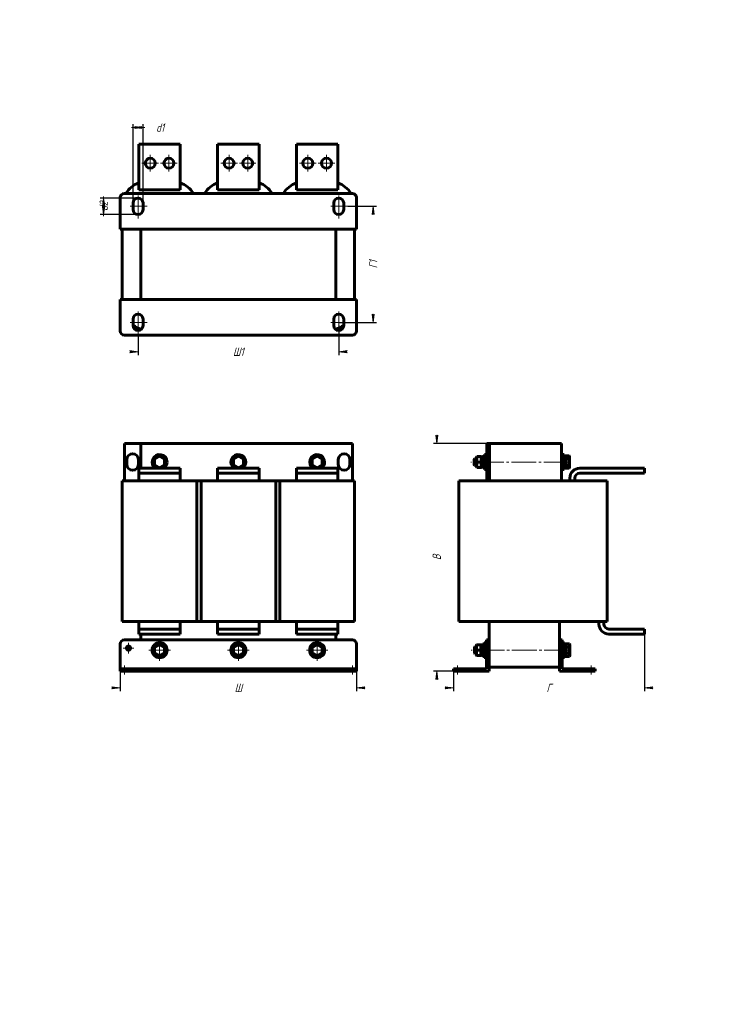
# Model space of a CAD drawing. Header units: millimetres. Extents: x 0 to 420, y 0 to 594.
import ezdxf

# ---------------------------------------------------------------- set-up
doc = ezdxf.new("R2010")
doc.units = ezdxf.units.MM
for name, pattern in [('K5LT_AXLED', [19.5, 15, -1.5, 1.5, -1.5]), ('K5LT_BASIC', [0]), ('K5LT_THIN', [0])]:
    doc.linetypes.add(name, pattern=pattern)
doc.layers.add('Системный слой', color=7, linetype='Continuous')
doc.styles.add('KDIMTEXTSTYLE', font='GOST_AU.SHX', dxfattribs={"width": 0.96, "oblique": 15, "height": 5})
doc.dimstyles.new('KDIMSTYLE (0.50)', dxfattribs={"dimtxt": 5, "dimasz": 1, "dimexe": 2, "dimexo": 0, "dimgap": 1, "dimtad": 1, "dimlfac": 2, "dimtxsty": 'KDIMTEXTSTYLE', "dimsah": 1, "dimcen": 0, "dimdle": 1, "dimadec": 0, "dimazin": 0, "dimtfac": 0.667, "dimtmove": 0, "dimatfit": 3, "dimfxl": 1, "dimtvp": 1, "dimtolj": 1, "dimtzin": 0, "dimarcsym": 0})

# ---------------------------------------------------------------- blocks, each defined once
blk = doc.blocks.new('U0')
at = {"layer": 'Системный слой', "color": 150, "linetype": 'K5LT_BASIC', "lineweight": 60, "true_color": 0x0080ff}
for start, end in [(150.07357, 209.92643), (90.07357, 149.92643), (30.07357, 89.92643), (0, 29.92643), (330.07357, 0), (210.07357, 269.92643), (270.07357, 329.92643)]:
    blk.add_arc((84.34, 327.15), 3.75, start, end, dxfattribs=at)
blk = doc.blocks.new('U1')
at = {"layer": 'Системный слой', "color": 150, "linetype": 'K5LT_BASIC', "lineweight": 60, "true_color": 0x0080ff}
for p, q in [((106.84, 315.9), (109.34, 315.9)), ((154.34, 315.9), (156.84, 315.9))]:
    blk.add_line(p, q, dxfattribs=at)
blk = doc.blocks.new('U2')
at = {"layer": 'Системный слой', "color": 150, "linetype": 'K5LT_BASIC', "lineweight": 60, "true_color": 0x0080ff}
for start, end in [(150.07357, 209.92643), (90.07357, 149.92643), (30.07357, 89.92643), (0, 29.92643), (210.07357, 269.92643), (270.07357, 329.92643), (330.07357, 0)]:
    blk.add_arc((84.34, 213.65), 3.75, start, end, dxfattribs=at)
blk = doc.blocks.new('U3')
at = {"layer": 'Системный слой', "color": 150, "linetype": 'K5LT_BASIC', "lineweight": 60, "true_color": 0x0080ff}
for start, end in [(150.07357, 209.92643), (90.07357, 149.92643), (30.07357, 89.92643), (0, 29.92643), (210.07357, 269.92643), (270.07357, 329.92643), (330.07357, 0)]:
    blk.add_arc((131.84, 213.65), 3.75, start, end, dxfattribs=at)
blk = doc.blocks.new('U4')
at = {"layer": 'Системный слой', "color": 150, "linetype": 'K5LT_BASIC', "lineweight": 60, "true_color": 0x0080ff}
for start, end in [(0, 236.44269), (303.55731, 0)]:
    blk.add_arc((179.34, 327.15), 4.5, start, end, dxfattribs=at)
blk = doc.blocks.new('U5')
at = {"layer": 'Системный слой', "color": 150, "linetype": 'K5LT_BASIC', "lineweight": 60, "true_color": 0x0080ff}
for start, end in [(150.07357, 209.92643), (90.07357, 149.92643), (30.07357, 89.92643), (0, 29.92643), (330.07357, 0), (210.07357, 269.92643), (270.07357, 329.92643)]:
    blk.add_arc((179.34, 327.15), 3.75, start, end, dxfattribs=at)
blk = doc.blocks.new('U6')
at = {"layer": 'Системный слой', "color": 150, "linetype": 'K5LT_BASIC', "lineweight": 60, "true_color": 0x0080ff}
for start, end in [(0, 236.44269), (303.55731, 0)]:
    blk.add_arc((84.34, 327.15), 4.5, start, end, dxfattribs=at)
blk = doc.blocks.new('U7')
at = {"layer": 'Системный слой', "color": 150, "linetype": 'K5LT_BASIC', "lineweight": 60, "true_color": 0x0080ff}
for start, end in [(150.07357, 209.92643), (90.07357, 149.92643), (30.07357, 89.92643), (0, 29.92643), (210.07357, 269.92643), (270.07357, 329.92643), (330.07357, 0)]:
    blk.add_arc((179.34, 213.65), 3.75, start, end, dxfattribs=at)
blk = doc.blocks.new('U8')
at = {"layer": 'Системный слой', "color": 150, "linetype": 'K5LT_BASIC', "lineweight": 60, "true_color": 0x0080ff}
for start, end in [(150.07357, 209.92643), (90.07357, 149.92643), (30.07357, 89.92643), (0, 29.92643), (330.07357, 0), (210.07357, 269.92643), (270.07357, 329.92643)]:
    blk.add_arc((131.84, 327.15), 3.75, start, end, dxfattribs=at)
blk = doc.blocks.new('U9')
at = {"layer": 'Системный слой', "color": 150, "linetype": 'K5LT_BASIC', "lineweight": 60, "true_color": 0x0080ff}
for start, end in [(0, 236.44269), (303.55731, 0)]:
    blk.add_arc((131.84, 327.15), 4.5, start, end, dxfattribs=at)
blk = doc.blocks.new('U10')
at = {"layer": 'Системный слой', "color": 150, "linetype": 'K5LT_BASIC', "lineweight": 60, "true_color": 0x0080ff}
for p, q in [((106.84, 230.9), (109.34, 230.9)), ((154.34, 230.9), (156.84, 230.9))]:
    blk.add_line(p, q, dxfattribs=at)
blk = doc.blocks.new('U11')
at = {"layer": 'Системный слой', "color": 30, "linetype": 'K5LT_AXLED', "lineweight": 18, "true_color": 0xff8000}
for q in [(62.34, 214.9), (65.59, 218.15), (68.84, 214.9), (65.59, 211.65)]:
    blk.add_line((65.59, 214.9), q, dxfattribs=at)
blk = doc.blocks.new('U12')
at = {"layer": 'Системный слой', "color": 30, "linetype": 'K5LT_AXLED', "lineweight": 18, "true_color": 0xff8000}
for q in [(84.34, 220.15), (77.84, 213.65), (90.84, 213.65), (84.34, 207.15)]:
    blk.add_line((84.34, 213.65), q, dxfattribs=at)
blk = doc.blocks.new('U13')
at = {"layer": 'Системный слой', "color": 30, "linetype": 'K5LT_AXLED', "lineweight": 18, "true_color": 0xff8000}
for q in [(131.84, 220.15), (125.34, 213.65), (138.34, 213.65), (131.84, 207.15)]:
    blk.add_line((131.84, 213.65), q, dxfattribs=at)
blk = doc.blocks.new('U14')
at = {"layer": 'Системный слой', "color": 30, "linetype": 'K5LT_AXLED', "lineweight": 18, "true_color": 0xff8000}
for q in [(179.34, 220.15), (172.84, 213.65), (185.84, 213.65), (179.34, 207.15)]:
    blk.add_line((179.34, 213.65), q, dxfattribs=at)
blk = doc.blocks.new('KDIMARROW_01')
at = {"layer": 'Системный слой'}
blk.add_hatch(color=0, dxfattribs=at).paths.add_polyline_path([(-5, -0.66), (0, 0), (-5, 0.66), (-4.5, 0)])
at = {"layer": 'Системный слой', "color": 0, "linetype": 'K5LT_THIN', "lineweight": 18}
for p, q in [((-4.5, 0), (-5, 0.66)), ((-5, 0.66), (0, 0)), ((0, 0), (-5, -0.66)), ((-5, -0.66), (-4.5, 0)), ((0, 0), (-1, 0))]:
    blk.add_line(p, q, dxfattribs=at)
blk = doc.blocks.new('U15')
at = {"layer": 'Системный слой', "color": 150, "linetype": 'K5LT_BASIC', "lineweight": 60, "true_color": 0x0080ff}
for p, q in [((274.47, 213.65), (274.47, 215.65)), ((274.47, 211.65), (274.47, 213.65))]:
    blk.add_line(p, q, dxfattribs=at)
blk = doc.blocks.new('U16')
at = {"layer": 'Системный слой', "color": 150, "linetype": 'K5LT_BASIC', "lineweight": 60, "true_color": 0x0080ff}
for p, q in [((274.22, 213.65), (274.22, 215.4)), ((274.22, 211.9), (274.22, 213.65))]:
    blk.add_line(p, q, dxfattribs=at)
blk = doc.blocks.new('U17')
at = {"layer": 'Системный слой', "color": 150, "linetype": 'K5LT_BASIC', "lineweight": 60, "true_color": 0x0080ff}
for p, q in [((274.22, 327.15), (274.22, 329.15)), ((274.22, 325.15), (274.22, 327.15))]:
    blk.add_line(p, q, dxfattribs=at)
blk = doc.blocks.new('U18')
at = {"layer": 'Системный слой', "color": 150, "linetype": 'K5LT_BASIC', "lineweight": 60, "true_color": 0x0080ff}
for p, q in [((273.97, 327.15), (273.97, 328.9)), ((273.97, 325.4), (273.97, 327.15))]:
    blk.add_line(p, q, dxfattribs=at)
blk = doc.blocks.new('U19')
at = {"layer": 'Системный слой', "color": 30, "linetype": 'K5LT_AXLED', "lineweight": 18, "true_color": 0xff8000}
for q in [(78.72, 512.42), (73.72, 507.42), (83.72, 507.42), (78.72, 502.42)]:
    blk.add_line((78.72, 507.42), q, dxfattribs=at)
blk = doc.blocks.new('U20')
at = {"layer": 'Системный слой', "color": 30, "linetype": 'K5LT_AXLED', "lineweight": 18, "true_color": 0xff8000}
for q in [(89.97, 512.42), (84.97, 507.42), (94.97, 507.42), (89.97, 502.42)]:
    blk.add_line((89.97, 507.42), q, dxfattribs=at)
blk = doc.blocks.new('U21')
at = {"layer": 'Системный слой', "color": 30, "linetype": 'K5LT_AXLED', "lineweight": 18, "true_color": 0xff8000}
for q in [(126.22, 512.42), (121.22, 507.42), (131.22, 507.42), (126.22, 502.42)]:
    blk.add_line((126.22, 507.42), q, dxfattribs=at)
blk = doc.blocks.new('U22')
at = {"layer": 'Системный слой', "color": 30, "linetype": 'K5LT_AXLED', "lineweight": 18, "true_color": 0xff8000}
for q in [(137.47, 512.42), (132.47, 507.42), (142.47, 507.42), (137.47, 502.42)]:
    blk.add_line((137.47, 507.42), q, dxfattribs=at)
blk = doc.blocks.new('U23')
at = {"layer": 'Системный слой', "color": 30, "linetype": 'K5LT_AXLED', "lineweight": 18, "true_color": 0xff8000}
for q in [(173.72, 512.42), (168.72, 507.42), (178.72, 507.42), (173.72, 502.42)]:
    blk.add_line((173.72, 507.42), q, dxfattribs=at)
blk = doc.blocks.new('U24')
at = {"layer": 'Системный слой', "color": 30, "linetype": 'K5LT_AXLED', "lineweight": 18, "true_color": 0xff8000}
for q in [(184.97, 512.42), (179.97, 507.42), (189.97, 507.42), (184.97, 502.42)]:
    blk.add_line((184.97, 507.42), q, dxfattribs=at)
blk = doc.blocks.new('KDIMARROW_02')
at = {"layer": 'Системный слой'}
blk.add_hatch(color=0, dxfattribs=at).paths.add_polyline_path([(4.5, 0), (5, 0.66), (0, 0), (5, -0.66)])
at = {"layer": 'Системный слой', "color": 0, "linetype": 'K5LT_THIN', "lineweight": 18}
for p, q in [((0, 0), (-1, 0)), ((5, 0.66), (0, 0)), ((0, 0), (5, -0.66)), ((0, 0), (7, 0)), ((4.5, 0), (5, 0.66)), ((5, -0.66), (4.5, 0))]:
    blk.add_line(p, q, dxfattribs=at)

msp = doc.modelspace()

# ---------------------------------------------------------------- linework, layer by layer
at = {"layer": 'Системный слой', "color": 150, "linetype": 'K5LT_BASIC', "lineweight": 60, "true_color": 0x0080ff}
for p, q in [((71.8449, 518.9195), (96.8449, 518.9195)), ((71.8449, 497.4195), (71.8449, 518.9195)), ((96.8449, 518.9195), (96.8449, 497.4195)), ((119.3449, 518.9195), (144.3449, 518.9195)), ((119.3449, 497.4195), (119.3449, 518.9195)), ((144.3449, 518.9195), (144.3449, 497.4195)), ((166.8449, 518.9195), (191.8449, 518.9195)), ((166.8449, 497.4195), (166.8449, 518.9195)), ((191.8449, 518.9195), (191.8449, 497.4195)), ((71.8449, 491.4195), (71.8449, 497.4195)), ((96.8449, 497.4195), (96.8449, 491.4195)), ((119.3449, 491.4195), (119.3449, 497.4195)), ((144.3449, 497.4195), (144.3449, 491.4195)), ((166.8449, 491.4195), (166.8449, 497.4195)), ((191.8449, 497.4195), (191.8449, 491.4195)), ((63.0949, 489.1695), (200.5949, 489.1695)), ((96.8449, 491.4195), (71.8449, 491.4195)), ((144.3449, 491.4195), (119.3449, 491.4195)), ((191.8449, 491.4195), (166.8449, 491.4195)), ((60.5949, 467.6695), (60.5949, 486.6695)), ((68.3449, 479.4195), (68.3449, 483.4195)), ((74.3449, 483.4195), (74.3449, 479.4195)), ((189.3449, 479.4195), (189.3449, 483.4195)), ((195.3449, 483.4195), (195.3449, 479.4195)), ((203.0949, 486.6695), (203.0949, 467.6695)), ((203.0949, 467.6695), (60.5949, 467.6695)), ((61.8449, 425.1695), (61.8449, 467.6695)), ((73.0949, 425.1695), (73.0949, 467.6695)), ((190.5949, 467.6695), (190.5949, 425.1695)), ((201.8449, 467.6695), (201.8449, 425.1695)), ((60.5949, 425.1695), (203.0949, 425.1695)), ((60.5949, 406.1695), (60.5949, 425.1695)), ((203.0949, 425.1695), (203.0949, 406.1695)), ((68.3449, 409.4195), (68.3449, 413.4195)), ((74.3449, 413.4195), (74.3449, 409.4195)), ((189.3449, 409.4195), (189.3449, 413.4195)), ((195.3449, 413.4195), (195.3449, 409.4195)), ((200.5949, 403.6695), (63.0949, 403.6695)), ((63.0949, 338.3982), (73.0949, 338.3982)), ((63.0949, 315.8982), (63.0949, 338.3982)), ((73.0949, 338.3982), (200.5949, 338.3982)), ((73.0949, 323.3982), (73.0949, 338.3982)), ((200.5949, 315.8982), (200.5949, 338.3982)), ((281.7198, 315.8982), (281.7198, 338.3982)), ((281.7198, 338.3982), (283.2198, 338.3982)), ((283.2198, 315.8982), (283.2198, 338.3982)), ((283.2198, 338.3982), (326.7198, 338.3982)), ((326.7198, 315.8982), (326.7198, 338.3982)), ((64.5949, 328.6482), (64.5949, 325.6482)), ((71.5949, 325.6482), (71.5949, 328.6482)), ((84.3449, 330.9009), (81.0949, 329.0246)), ((81.0949, 329.0246), (81.3449, 328.8802)), ((81.0949, 329.0246), (81.0949, 325.2718)), ((84.3449, 330.6123), (81.3449, 328.8802)), ((81.3449, 328.8802), (81.3449, 325.4161)), ((84.3449, 330.9009), (84.3449, 330.6123)), ((87.5949, 329.0246), (84.3449, 330.9009)), ((87.3449, 328.8802), (84.3449, 330.6123)), ((87.5949, 329.0246), (87.3449, 328.8802)), ((87.3449, 325.4161), (87.3449, 328.8802)), ((87.5949, 325.2718), (87.5949, 329.0246)), ((131.8449, 330.9009), (128.5949, 329.0246)), ((128.5949, 329.0246), (128.8449, 328.8802)), ((128.5949, 329.0246), (128.5949, 325.2718)), ((131.8449, 330.6123), (128.8449, 328.8802)), ((128.8449, 328.8802), (128.8449, 325.4161)), ((131.8449, 330.9009), (131.8449, 330.6123)), ((135.0949, 329.0246), (131.8449, 330.9009)), ((134.8449, 328.8802), (131.8449, 330.6123)), ((135.0949, 329.0246), (134.8449, 328.8802)), ((134.8449, 325.4161), (134.8449, 328.8802)), ((135.0949, 325.2718), (135.0949, 329.0246)), ((179.3449, 330.9009), (176.0949, 329.0246)), ((176.0949, 329.0246), (176.3449, 328.8802)), ((176.0949, 329.0246), (176.0949, 325.2718)), ((179.3449, 330.6123), (176.3449, 328.8802)), ((176.3449, 328.8802), (176.3449, 325.4161)), ((179.3449, 330.9009), (179.3449, 330.6123)), ((182.5949, 329.0246), (179.3449, 330.9009)), ((182.3449, 328.8802), (179.3449, 330.6123)), ((182.5949, 329.0246), (182.3449, 328.8802)), ((182.3449, 325.4161), (182.3449, 328.8802)), ((182.5949, 325.2718), (182.5949, 329.0246)), ((192.0949, 328.6482), (192.0949, 325.6482)), ((199.0949, 325.6482), (199.0949, 328.6482)), ((274.2198, 329.1482), (273.9698, 328.8982)), ((275.4698, 329.1482), (274.2198, 329.1482)), ((275.7198, 330.3982), (275.4698, 330.1482)), ((275.4698, 330.1482), (275.4698, 327.1482)), ((275.4698, 327.1482), (275.4698, 324.1482)), ((275.7198, 327.1482), (275.4698, 327.1482)), ((275.7198, 330.3982), (278.2198, 330.3982)), ((275.7198, 330.3982), (275.7198, 327.1482)), ((275.7198, 327.1482), (278.2198, 327.1482)), ((275.7198, 327.1482), (275.7198, 323.8982)), ((278.2198, 330.3982), (278.2198, 327.1482)), ((278.2198, 330.3982), (278.4698, 330.1482)), ((278.2198, 327.1482), (278.2198, 323.8982)), ((278.2198, 327.1482), (278.4698, 327.1482)), ((278.4698, 330.1482), (278.4698, 327.1482)), ((278.4698, 327.1482), (278.4698, 324.1482)), ((279.4698, 330.8982), (279.4698, 323.3982)), ((279.4698, 330.8982), (280.2198, 330.8982)), ((280.2198, 331.6482), (280.2198, 322.6482)), ((280.2198, 331.6482), (281.7198, 331.6482)), ((326.7198, 331.6482), (328.2198, 331.6482)), ((328.2198, 331.6482), (328.2198, 322.6482)), ((328.2198, 330.8982), (328.9698, 330.8982)), ((329.2198, 330.9009), (328.9698, 330.6123)), ((328.9698, 330.8982), (328.9698, 323.3982)), ((329.2198, 329.0246), (328.9698, 328.8802)), ((329.2198, 330.9009), (331.2198, 330.9009)), ((329.2198, 330.9009), (329.2198, 329.0246)), ((329.2198, 329.0246), (331.2198, 329.0246)), ((329.2198, 329.0246), (329.2198, 325.2718)), ((331.2198, 330.9009), (331.4698, 330.6123)), ((331.2198, 330.9009), (331.2198, 329.0246)), ((331.2198, 329.0246), (331.4698, 328.8802)), ((331.2198, 329.0246), (331.2198, 325.2718)), ((331.4698, 330.6123), (331.4698, 328.8802)), ((331.4698, 328.8802), (331.4698, 325.4161)), ((71.8449, 323.3982), (96.8449, 323.3982)), ((71.8449, 320.3982), (71.8449, 323.3982)), ((81.0949, 325.2718), (81.3449, 325.4161)), ((81.0949, 325.2718), (84.3401, 323.3982)), ((81.3449, 325.4161), (84.3449, 323.6841)), ((84.3449, 323.6841), (87.3449, 325.4161)), ((84.3449, 323.3982), (84.3449, 323.6841)), ((84.3497, 323.3982), (87.5949, 325.2718)), ((87.5949, 325.2718), (87.3449, 325.4161)), ((96.8449, 320.3982), (96.8449, 323.3982)), ((119.3449, 323.3982), (144.3449, 323.3982)), ((119.3449, 320.3982), (119.3449, 323.3982)), ((128.5949, 325.2718), (128.8449, 325.4161)), ((128.5949, 325.2718), (131.8401, 323.3982)), ((128.8449, 325.4161), (131.8449, 323.6841)), ((131.8449, 323.6841), (134.8449, 325.4161)), ((131.8449, 323.3982), (131.8449, 323.6841)), ((131.8497, 323.3982), (135.0949, 325.2718)), ((135.0949, 325.2718), (134.8449, 325.4161)), ((144.3449, 320.3982), (144.3449, 323.3982)), ((166.8449, 323.3982), (191.8449, 323.3982)), ((166.8449, 320.3982), (166.8449, 323.3982)), ((176.0949, 325.2718), (176.3449, 325.4161)), ((176.0949, 325.2718), (179.3401, 323.3982)), ((176.3449, 325.4161), (179.3449, 323.6841)), ((179.3449, 323.6841), (182.3449, 325.4161)), ((179.3449, 323.3982), (179.3449, 323.6841)), ((179.3497, 323.3982), (182.5949, 325.2718)), ((182.5949, 325.2718), (182.3449, 325.4161)), ((191.8449, 320.3982), (191.8449, 323.3982)), ((274.2198, 325.1482), (273.9698, 325.3982)), ((275.4698, 325.1482), (274.2198, 325.1482)), ((275.7198, 323.8982), (275.4698, 324.1482)), ((275.7198, 323.8982), (278.2198, 323.8982)), ((278.2198, 323.8982), (278.4698, 324.1482)), ((279.4698, 323.3982), (280.2198, 323.3982)), ((280.2198, 322.6482), (281.7198, 322.6482)), ((326.7198, 322.6482), (328.2198, 322.6482)), ((328.2198, 323.3982), (328.9698, 323.3982)), ((329.2198, 325.2718), (328.9698, 325.4161)), ((329.2198, 323.3954), (328.9698, 323.6841)), ((329.2198, 325.2718), (331.2198, 325.2718)), ((329.2198, 325.2718), (329.2198, 323.3954)), ((329.2198, 323.3954), (331.2198, 323.3954)), ((331.2198, 325.2718), (331.4698, 325.4161)), ((331.2198, 325.2718), (331.2198, 323.3954)), ((331.2198, 323.3954), (331.4698, 323.6841)), ((331.4698, 325.4161), (331.4698, 323.6841)), ((337.7198, 323.3982), (376.7198, 323.3982)), ((376.7198, 320.3982), (376.7198, 323.3982)), ((61.8449, 315.8982), (76.8449, 315.8982)), ((61.8449, 230.8982), (61.8449, 315.8982)), ((71.8449, 320.3982), (96.8449, 320.3982)), ((71.8449, 317.3982), (71.8449, 320.3982)), ((71.8449, 317.3982), (71.8449, 315.8982)), ((76.8449, 315.8982), (91.8449, 315.8982)), ((91.8449, 315.8982), (106.8449, 315.8982)), ((96.8449, 320.3982), (96.8449, 317.3982)), ((96.8449, 317.3982), (96.8449, 315.8982)), ((106.8449, 230.8982), (106.8449, 315.8982)), ((109.3449, 315.8982), (124.3449, 315.8982)), ((109.3449, 230.8982), (109.3449, 315.8982)), ((119.3449, 320.3982), (144.3449, 320.3982)), ((119.3449, 317.3982), (119.3449, 320.3982)), ((119.3449, 317.3982), (119.3449, 315.8982)), ((124.3449, 315.8982), (139.3449, 315.8982)), ((139.3449, 315.8982), (154.3449, 315.8982)), ((144.3449, 320.3982), (144.3449, 317.3982)), ((144.3449, 317.3982), (144.3449, 315.8982)), ((154.3449, 230.8982), (154.3449, 315.8982)), ((156.8449, 315.8982), (171.8449, 315.8982)), ((156.8449, 230.8982), (156.8449, 315.8982)), ((166.8449, 320.3982), (191.8449, 320.3982)), ((166.8449, 317.3982), (166.8449, 320.3982)), ((166.8449, 317.3982), (166.8449, 315.8982)), ((171.8449, 315.8982), (186.8449, 315.8982)), ((186.8449, 315.8982), (201.8449, 315.8982)), ((191.8449, 320.3982), (191.8449, 317.3982)), ((191.8449, 317.3982), (191.8449, 315.8982)), ((201.8449, 230.8982), (201.8449, 315.8982)), ((264.7198, 230.8982), (264.7198, 315.8982)), ((264.7198, 315.8982), (279.7198, 315.8982)), ((279.7198, 315.8982), (339.2198, 315.8982)), ((331.7198, 317.3982), (331.7198, 315.8982)), ((334.7198, 317.3982), (334.7198, 315.8982)), ((337.7198, 320.3982), (376.7198, 320.3982)), ((339.2198, 315.8982), (354.2198, 315.8982)), ((354.2198, 230.8982), (354.2198, 315.8982)), ((76.8449, 230.8982), (61.8449, 230.8982)), ((71.8449, 229.3982), (71.8449, 230.8982)), ((71.8449, 226.3982), (71.8449, 229.3982)), ((71.8449, 223.3982), (71.8449, 226.3982)), ((71.8449, 226.3982), (96.8449, 226.3982)), ((76.8449, 230.8982), (91.8449, 230.8982)), ((106.8449, 230.8982), (91.8449, 230.8982)), ((96.8449, 229.3982), (96.8449, 230.8982)), ((96.8449, 229.3982), (96.8449, 226.3982)), ((96.8449, 223.3982), (96.8449, 226.3982)), ((124.3449, 230.8982), (109.3449, 230.8982)), ((119.3449, 229.3982), (119.3449, 230.8982)), ((119.3449, 226.3982), (119.3449, 229.3982)), ((119.3449, 223.3982), (119.3449, 226.3982)), ((119.3449, 226.3982), (144.3449, 226.3982)), ((124.3449, 230.8982), (139.3449, 230.8982)), ((154.3449, 230.8982), (139.3449, 230.8982)), ((144.3449, 229.3982), (144.3449, 230.8982)), ((144.3449, 229.3982), (144.3449, 226.3982)), ((144.3449, 223.3982), (144.3449, 226.3982)), ((171.8449, 230.8982), (156.8449, 230.8982)), ((166.8449, 229.3982), (166.8449, 230.8982)), ((166.8449, 226.3982), (166.8449, 229.3982)), ((166.8449, 223.3982), (166.8449, 226.3982)), ((166.8449, 226.3982), (191.8449, 226.3982)), ((171.8449, 230.8982), (186.8449, 230.8982)), ((201.8449, 230.8982), (186.8449, 230.8982)), ((191.8449, 229.3982), (191.8449, 230.8982)), ((191.8449, 229.3982), (191.8449, 226.3982)), ((191.8449, 223.3982), (191.8449, 226.3982)), ((279.7198, 230.8982), (264.7198, 230.8982)), ((279.7198, 230.8982), (339.2198, 230.8982)), ((282.9698, 219.8982), (282.9698, 230.8982)), ((325.4698, 219.8982), (325.4698, 230.8982)), ((354.2198, 230.8982), (339.2198, 230.8982)), ((349.2198, 229.3982), (349.2198, 230.8982)), ((352.2198, 229.3982), (352.2198, 230.8982)), ((355.2198, 226.3982), (376.7198, 226.3982)), ((376.7198, 223.3982), (376.7198, 226.3982)), ((63.0949, 219.8982), (200.5949, 219.8982)), ((71.8449, 223.3982), (96.8449, 223.3982)), ((73.0949, 219.8982), (73.0949, 223.3982)), ((119.3449, 223.3982), (144.3449, 223.3982)), ((166.8449, 223.3982), (191.8449, 223.3982)), ((190.5949, 219.8982), (190.5949, 223.3982)), ((281.4698, 217.3982), (281.4698, 219.8982)), ((281.4698, 219.8982), (282.9698, 219.8982)), ((282.9698, 219.8982), (282.9698, 217.3982)), ((325.4698, 217.3982), (325.4698, 219.8982)), ((325.4698, 219.8982), (326.9698, 219.8982)), ((326.9698, 219.8982), (326.9698, 217.3982)), ((355.2198, 223.3982), (376.7198, 223.3982)), ((60.5949, 202.3982), (60.5949, 217.3982)), ((84.3449, 217.4009), (81.0949, 215.5246)), ((81.0949, 215.5246), (81.3449, 215.3802)), ((81.0949, 215.5246), (81.0949, 211.7718)), ((84.3449, 217.1123), (81.3449, 215.3802)), ((81.3449, 215.3802), (81.3449, 211.9161)), ((84.3449, 217.4009), (84.3449, 217.1123)), ((87.5949, 215.5246), (84.3449, 217.4009)), ((87.3449, 215.3802), (84.3449, 217.1123)), ((87.5949, 215.5246), (87.3449, 215.3802)), ((87.3449, 211.9161), (87.3449, 215.3802)), ((87.5949, 211.7718), (87.5949, 215.5246)), ((131.8449, 217.4009), (128.5949, 215.5246)), ((128.5949, 215.5246), (128.8449, 215.3802)), ((128.5949, 215.5246), (128.5949, 211.7718)), ((131.8449, 217.1123), (128.8449, 215.3802)), ((128.8449, 215.3802), (128.8449, 211.9161)), ((131.8449, 217.4009), (131.8449, 217.1123)), ((135.0949, 215.5246), (131.8449, 217.4009)), ((134.8449, 215.3802), (131.8449, 217.1123)), ((135.0949, 215.5246), (134.8449, 215.3802)), ((134.8449, 211.9161), (134.8449, 215.3802)), ((135.0949, 211.7718), (135.0949, 215.5246)), ((179.3449, 217.4009), (176.0949, 215.5246)), ((176.0949, 215.5246), (176.3449, 215.3802)), ((176.0949, 215.5246), (176.0949, 211.7718)), ((179.3449, 217.1123), (176.3449, 215.3802)), ((176.3449, 215.3802), (176.3449, 211.9161)), ((179.3449, 217.4009), (179.3449, 217.1123)), ((182.5949, 215.5246), (179.3449, 217.4009)), ((182.3449, 215.3802), (179.3449, 217.1123)), ((182.5949, 215.5246), (182.3449, 215.3802)), ((182.3449, 211.9161), (182.3449, 215.3802)), ((182.5949, 211.7718), (182.5949, 215.5246)), ((203.0949, 202.3982), (203.0949, 217.3982)), ((274.4698, 215.6482), (274.2198, 215.3982)), ((275.2198, 215.6482), (274.4698, 215.6482)), ((275.4698, 216.8982), (275.2198, 216.6482)), ((275.2198, 216.6482), (275.2198, 213.6482)), ((275.4698, 216.8982), (277.9698, 216.8982)), ((275.4698, 216.8982), (275.4698, 213.6482)), ((277.9698, 216.8982), (277.9698, 213.6482)), ((277.9698, 216.8982), (278.2198, 216.6482)), ((278.2198, 216.6482), (278.2198, 213.6482)), ((279.2198, 217.3982), (279.2198, 209.8982)), ((279.2198, 217.3982), (279.9698, 217.3982)), ((279.9698, 218.1482), (279.9698, 209.1482)), ((279.9698, 218.1482), (281.4698, 218.1482)), ((281.4698, 202.3982), (281.4698, 217.3982)), ((282.9698, 200.8982), (282.9698, 217.3982)), ((325.4698, 200.8982), (325.4698, 217.3982)), ((326.9698, 218.1482), (328.4698, 218.1482)), ((326.9698, 202.3982), (326.9698, 217.3982)), ((328.4698, 218.1482), (328.4698, 209.1482)), ((328.4698, 217.3982), (329.2198, 217.3982)), ((329.4698, 217.4009), (329.2198, 217.1123)), ((329.2198, 217.3982), (329.2198, 209.8982)), ((329.4698, 215.5246), (329.2198, 215.3802)), ((329.4698, 217.4009), (331.4698, 217.4009)), ((329.4698, 217.4009), (329.4698, 215.5246)), ((329.4698, 215.5246), (331.4698, 215.5246)), ((329.4698, 215.5246), (329.4698, 211.7718)), ((331.4698, 217.4009), (331.7198, 217.1123)), ((331.4698, 217.4009), (331.4698, 215.5246)), ((331.4698, 215.5246), (331.7198, 215.3802)), ((331.4698, 215.5246), (331.4698, 211.7718)), ((331.7198, 217.1123), (331.7198, 215.3802)), ((331.7198, 215.3802), (331.7198, 211.9161)), ((81.0949, 211.7718), (81.3449, 211.9161)), ((81.0949, 211.7718), (84.3449, 209.8954)), ((81.3449, 211.9161), (84.3449, 210.1841)), ((84.3449, 210.1841), (87.3449, 211.9161)), ((84.3449, 209.8954), (87.5949, 211.7718)), ((84.3449, 209.8954), (84.3449, 210.1841)), ((87.5949, 211.7718), (87.3449, 211.9161)), ((128.5949, 211.7718), (128.8449, 211.9161)), ((128.5949, 211.7718), (131.8449, 209.8954)), ((128.8449, 211.9161), (131.8449, 210.1841)), ((131.8449, 210.1841), (134.8449, 211.9161)), ((131.8449, 209.8954), (135.0949, 211.7718)), ((131.8449, 209.8954), (131.8449, 210.1841)), ((135.0949, 211.7718), (134.8449, 211.9161)), ((176.0949, 211.7718), (176.3449, 211.9161)), ((176.0949, 211.7718), (179.3449, 209.8954)), ((176.3449, 211.9161), (179.3449, 210.1841)), ((179.3449, 210.1841), (182.3449, 211.9161)), ((179.3449, 209.8954), (182.5949, 211.7718)), ((179.3449, 209.8954), (179.3449, 210.1841)), ((182.5949, 211.7718), (182.3449, 211.9161)), ((274.4698, 211.6482), (274.2198, 211.8982)), ((275.2198, 211.6482), (274.4698, 211.6482)), ((275.2198, 213.6482), (275.2198, 210.6482)), ((275.4698, 213.6482), (275.2198, 213.6482)), ((275.4698, 210.3982), (275.2198, 210.6482)), ((275.4698, 213.6482), (277.9698, 213.6482)), ((275.4698, 213.6482), (275.4698, 210.3982)), ((275.4698, 210.3982), (277.9698, 210.3982)), ((277.9698, 213.6482), (277.9698, 210.3982)), ((277.9698, 213.6482), (278.2198, 213.6482)), ((277.9698, 210.3982), (278.2198, 210.6482)), ((278.2198, 213.6482), (278.2198, 210.6482)), ((279.2198, 209.8982), (279.9698, 209.8982)), ((279.9698, 209.1482), (281.4698, 209.1482)), ((326.9698, 209.1482), (328.4698, 209.1482)), ((328.4698, 209.8982), (329.2198, 209.8982)), ((329.4698, 211.7718), (329.2198, 211.9161)), ((329.4698, 209.8954), (329.2198, 210.1841)), ((329.4698, 211.7718), (331.4698, 211.7718)), ((329.4698, 211.7718), (329.4698, 209.8954)), ((329.4698, 209.8954), (331.4698, 209.8954)), ((331.4698, 211.7718), (331.7198, 211.9161)), ((331.4698, 211.7718), (331.4698, 209.8954)), ((331.4698, 209.8954), (331.7198, 210.1841)), ((331.7198, 211.9161), (331.7198, 210.1841)), ((60.5949, 202.3982), (63.0949, 202.3982)), ((60.5949, 200.8982), (60.5949, 202.3982)), ((63.0949, 202.3982), (200.5949, 202.3982)), ((200.5949, 202.3982), (203.0949, 202.3982)), ((203.0949, 200.8982), (203.0949, 202.3982)), ((261.4698, 200.8982), (261.4698, 202.3982)), ((261.4698, 202.3982), (263.9698, 202.3982)), ((263.9698, 202.3982), (281.4698, 202.3982)), ((282.9698, 203.3982), (325.4698, 203.3982)), ((326.9698, 202.3982), (344.4698, 202.3982)), ((344.4698, 202.3982), (346.9698, 202.3982)), ((346.9698, 200.8982), (346.9698, 202.3982)), ((60.5949, 200.8982), (63.0949, 200.8982)), ((63.0949, 200.8982), (200.5949, 200.8982)), ((200.5949, 200.8982), (203.0949, 200.8982)), ((261.4698, 200.8982), (263.9698, 200.8982)), ((263.9698, 200.8982), (282.9698, 200.8982)), ((325.4698, 200.8982), (344.4698, 200.8982)), ((344.4698, 200.8982), (346.9698, 200.8982))]:
    msp.add_line(p, q, dxfattribs=at)
at = {"layer": 'Системный слой', "color": 30, "linetype": 'K5LT_AXLED', "lineweight": 18, "true_color": 0xff8000}
for p, q in [((71.3449, 487.9927), (71.3449, 474.0475)), ((192.3449, 487.9927), (192.3449, 474.0475)), ((66.5158, 481.4195), (76.8449, 481.4195)), ((187.5158, 481.4195), (197.8449, 481.4195)), ((71.3449, 417.9927), (71.3449, 404.0475)), ((192.3449, 417.9927), (192.3449, 404.0475)), ((66.5158, 411.4195), (76.8449, 411.4195)), ((187.5158, 411.4195), (197.8449, 411.4195)), ((330.9698, 327.1482), (271.9698, 327.1482)), ((277.4698, 327.1482), (280.2198, 327.1482)), ((280.2198, 327.1482), (283.7198, 327.1482)), ((324.7198, 327.1482), (328.2198, 327.1482)), ((328.2198, 327.1482), (330.9698, 327.1482)), ((331.2198, 213.6482), (272.2198, 213.6482)), ((277.2198, 213.6482), (279.9698, 213.6482)), ((279.9698, 213.6482), (283.4698, 213.6482)), ((324.9698, 213.6482), (328.4698, 213.6482)), ((328.4698, 213.6482), (331.2198, 213.6482)), ((63.0949, 198.8982), (63.0949, 204.3982)), ((200.5949, 198.8982), (200.5949, 204.3982)), ((263.9698, 198.8982), (263.9698, 204.3982)), ((344.4698, 198.8982), (344.4698, 204.3982))]:
    msp.add_line(p, q, dxfattribs=at)
at = {"layer": 'Системный слой', "color": 150, "linetype": 'K5LT_BASIC', "lineweight": 60, "true_color": 0x0080ff}
for centre, radius in [((78.7199, 507.4195), 3), ((89.9699, 507.4195), 3), ((126.2199, 507.4195), 3), ((137.4699, 507.4195), 3), ((173.7199, 507.4195), 3), ((184.9699, 507.4195), 3), ((65.5949, 214.8982), 1.25), ((84.3449, 213.6482), 4.5), ((131.8449, 213.6482), 4.5), ((179.3449, 213.6482), 4.5)]:
    msp.add_circle(centre, radius, dxfattribs=at)
for centre, radius, start, end in [((76.8449, 481.4195), 15, 109.4712206, 148.8910775), ((91.8449, 481.4195), 15, 31.1089225, 70.5287794), ((124.3449, 481.4195), 15, 109.4712206, 148.8910775), ((139.3449, 481.4195), 15, 31.1089225, 70.5287794), ((171.8449, 481.4195), 15, 109.4712206, 148.8910775), ((186.8449, 481.4195), 15, 31.1089225, 70.5287794), ((63.0949, 486.6695), 2.5, 90, 180), ((200.5949, 486.6695), 2.5, 0, 90), ((71.3449, 483.4195), 3, 0, 180), ((192.3449, 483.4195), 3, 0, 180), ((71.3449, 479.4195), 3, 180, 0), ((192.3449, 479.4195), 3, 180, 0), ((71.3449, 413.4195), 3, 0, 180), ((192.3449, 413.4195), 3, 0, 180), ((63.0949, 406.1695), 2.5, 180, 270), ((76.8449, 421.9195), 15, 235.4818922, 257.0042717), ((71.3449, 409.4195), 3, 180, 0), ((192.3449, 409.4195), 3, 180, 0), ((186.8449, 421.9195), 15, 282.9957283, 304.5181078), ((200.5949, 406.1695), 2.5, 270, 0), ((68.0949, 328.6482), 3.5, 0, 180), ((195.5949, 328.6482), 3.5, 0, 180), ((68.0949, 325.6482), 3.5, 180, 0), ((195.5949, 325.6482), 3.5, 180, 0), ((278.9698, 324.3982), 0.5, 180, 0), ((337.7198, 317.3982), 6, 90, 180), ((337.7198, 317.3982), 3, 90, 180), ((355.2198, 229.3982), 6, 180, 270), ((355.2198, 229.3982), 3, 180, 270), ((63.0949, 217.3982), 2.5, 90, 180), ((200.5949, 217.3982), 2.5, 0, 90), ((278.7198, 210.8982), 0.5, 180, 0)]:
    msp.add_arc(centre, radius, start, end, dxfattribs=at)
for points in [[(279.4698, 329.8953), (279.4698, 329.9058), (279.4691, 329.9268), (279.4652, 329.9684), (279.4554, 330.02), (279.4359, 330.0799), (279.4092, 330.1369), (279.3755, 330.19), (279.3354, 330.2386), (279.2896, 330.2817), (279.2388, 330.3187), (279.1837, 330.3491), (279.1252, 330.3724), (279.0643, 330.3881), (279.012, 330.3948), (278.9698, 330.3961), (278.9377, 330.3951), (278.9062, 330.392), (278.8649, 330.3854), (278.8143, 330.3724), (278.7559, 330.3491), (278.7008, 330.3187), (278.6499, 330.2817), (278.6179, 330.2515), (278.6008, 330.2331), (278.5952, 330.2269), (278.5857, 330.2159), (278.5751, 330.2028), (278.5551, 330.176), (278.5303, 330.1369), (278.5036, 330.0799), (278.4842, 330.02), (278.4744, 329.9685), (278.4704, 329.9268), (278.4698, 329.9058), (278.4698, 329.8953)], [(279.4698, 329.8953), (279.4698, 329.9058), (279.4691, 329.9268), (279.4652, 329.9684), (279.4554, 330.02), (279.4359, 330.0799), (279.4092, 330.1369), (279.3755, 330.19), (279.3354, 330.2386), (279.2896, 330.2817), (279.2388, 330.3187), (279.1837, 330.3491), (279.1252, 330.3724), (279.0643, 330.3881), (279.012, 330.3948), (278.9698, 330.3961), (278.9377, 330.3951), (278.9062, 330.392), (278.8649, 330.3854), (278.8143, 330.3724), (278.7559, 330.3491), (278.7008, 330.3187), (278.6499, 330.2817), (278.6179, 330.2515), (278.6008, 330.2331), (278.5952, 330.2269), (278.5857, 330.2159), (278.5751, 330.2028), (278.5551, 330.176), (278.5303, 330.1369), (278.5036, 330.0799), (278.4842, 330.02), (278.4744, 329.9685), (278.4704, 329.9268), (278.4698, 329.9058), (278.4698, 329.8953)], [(279.2198, 216.3953), (279.2198, 216.4058), (279.2191, 216.4268), (279.2152, 216.4684), (279.2054, 216.52), (279.1859, 216.5799), (279.1592, 216.6369), (279.1255, 216.69), (279.0854, 216.7386), (279.0396, 216.7817), (278.9888, 216.8187), (278.9337, 216.8491), (278.8752, 216.8724), (278.8143, 216.8881), (278.762, 216.8948), (278.7198, 216.8961), (278.6877, 216.8951), (278.6562, 216.892), (278.6149, 216.8854), (278.5643, 216.8724), (278.5059, 216.8491), (278.4508, 216.8187), (278.3999, 216.7817), (278.3679, 216.7515), (278.3508, 216.7331), (278.3452, 216.7269), (278.3357, 216.7159), (278.3251, 216.7028), (278.3051, 216.676), (278.2803, 216.6369), (278.2536, 216.5799), (278.2342, 216.52), (278.2244, 216.4685), (278.2204, 216.4268), (278.2198, 216.4058), (278.2198, 216.3953)], [(279.2198, 216.3953), (279.2198, 216.4058), (279.2191, 216.4268), (279.2152, 216.4684), (279.2054, 216.52), (279.1859, 216.5799), (279.1592, 216.6369), (279.1255, 216.69), (279.0854, 216.7386), (279.0396, 216.7817), (278.9888, 216.8187), (278.9337, 216.8491), (278.8752, 216.8724), (278.8143, 216.8881), (278.762, 216.8948), (278.7198, 216.8961), (278.6877, 216.8951), (278.6562, 216.892), (278.6149, 216.8854), (278.5643, 216.8724), (278.5059, 216.8491), (278.4508, 216.8187), (278.3999, 216.7817), (278.3679, 216.7515), (278.3508, 216.7331), (278.3452, 216.7269), (278.3357, 216.7159), (278.3251, 216.7028), (278.3051, 216.676), (278.2803, 216.6369), (278.2536, 216.5799), (278.2342, 216.52), (278.2244, 216.4685), (278.2204, 216.4268), (278.2198, 216.4058), (278.2198, 216.3953)]]:
    msp.add_open_spline(points, degree=3, knots=[0, 0, 0, 0, 0.51974267, 1.03948534, 2.07894145, 3.11834293, 4.15767074, 5.19691237, 6.23606167, 7.27511847, 8.31408793, 9.35297983, 10.39180779, 11.43058838, 12.46934035, 13, 13.53065965, 14.0613193, 14.56941162, 15.60816359, 16.64691556, 17.68563891, 18.72425766, 19.76260324, 19.86650892, 19.97042385, 20.17690937, 20.58988041, 20.80308763, 21.84223694, 22.88138624, 23.92044322, 24.95922937, 25.47961468, 26, 26, 26, 26], dxfattribs=at)

# ---------------------------------------------------------------- block references
at = {"layer": 'Системный слой'}
for name in ['U19', 'U20', 'U21', 'U22', 'U23', 'U24', 'U6', 'U0', 'U9', 'U8', 'U4', 'U5', 'U18', 'U17', 'U1', 'U10', 'U12', 'U13', 'U14', 'U11', 'U2', 'U3', 'U7', 'U16', 'U15']:
    msp.add_blockref(name, (0, 0), dxfattribs=at)

# ---------------------------------------------------------------- dimensions: what is measured, and where the dimension line sits
at = {"layer": 'Системный слой', "color": 7}
for base, p1, p2, location, text, override in [((68.3449, 528.9195), (74.3449, 481.4195), (68.3449, 481.4195), (84.6823, 528.9195), '\\H5.0;\\W0.965;\\Q15;\\H5.0;\\W0.965;\\Q15;\\Q15;d1', {"dimexo": 0, "dimblk1": 'KDIMARROW_02', "dimblk2": 'KDIMARROW_02', "dimse1": 0, "dimse2": 0, "dimclrt": 7, "dimtolj": 1}), ((71.3449, 393.6695), (192.3449, 409.4195), (71.3449, 404.0475), (131.8449, 393.6695), '\\H5.0;\\W0.965;\\Q15;\\H5.0;\\W0.965;\\Q15;\\Q15;Ш1', {"dimexo": 0, "dimblk1": 'KDIMARROW_01', "dimblk2": 'KDIMARROW_01', "dimse1": 0, "dimse2": 0, "dimclrt": 7, "dimtolj": 1}), ((261.4698, 190.8982), (376.7198, 226.3982), (261.4698, 200.8982), (319.0948, 190.8982), '\\H5.0;\\W0.965;\\Q15;\\H5.0;\\W0.965;\\Q15;\\Q15;Г', {"dimexo": 0, "dimblk1": 'KDIMARROW_01', "dimblk2": 'KDIMARROW_01', "dimse1": 0, "dimse2": 0, "dimclrt": 7, "dimtolj": 1}), ((60.5949, 190.8982), (203.0949, 202.3982), (60.5949, 202.3982), (131.8449, 190.8982), '\\H5.0;\\W0.965;\\Q15;\\H5.0;\\W0.965;\\Q15;\\Q15;Ш', {"dimexo": 0, "dimblk1": 'KDIMARROW_01', "dimblk2": 'KDIMARROW_01', "dimse1": 0, "dimse2": 0, "dimclrt": 7, "dimtolj": 1})]:
    msp.add_linear_dim(base=base, p1=p1, p2=p2, location=location, text=text, dimstyle='KDIMSTYLE (0.50)', override=override, dxfattribs=at).render()
for base, p1, p2, location, text, override in [((50.5949, 476.4195), (71.3449, 486.4195), (71.3449, 476.4195), (50.5949, 481.4195), '\\H5.0;\\W0.965;\\Q15;\\H5.0;\\W0.965;\\Q15;\\Q15;d2', {"dimexo": 0, "dimblk1": 'KDIMARROW_02', "dimblk2": 'KDIMARROW_02', "dimse1": 0, "dimse2": 0, "dimclrt": 7, "dimtolj": 1}), ((213.0949, 481.4195), (192.6803, 411.4195), (197.8449, 481.4195), (213.0949, 446.4195), '\\H5.0;\\W0.965;\\Q15;\\H5.0;\\W0.965;\\Q15;\\Q15;Г1', {"dimexo": 0, "dimblk1": 'KDIMARROW_01', "dimblk2": 'KDIMARROW_01', "dimse1": 0, "dimse2": 0, "dimclrt": 7, "dimtolj": 1}), ((251.4698, 200.8982), (283.2198, 338.3982), (263.9698, 200.8982), (251.4698, 269.6482), '\\H5.0;\\W0.965;\\Q15;\\H5.0;\\W0.965;\\Q15;\\Q15;В', {"dimexo": 0, "dimblk1": 'KDIMARROW_01', "dimblk2": 'KDIMARROW_01', "dimse1": 0, "dimse2": 0, "dimclrt": 7, "dimtolj": 1})]:
    msp.add_linear_dim(base=base, p1=p1, p2=p2, angle=90, location=location, text=text, dimstyle='KDIMSTYLE (0.50)', override=override, dxfattribs=at).render()

doc.saveas('drawing.dxf')
